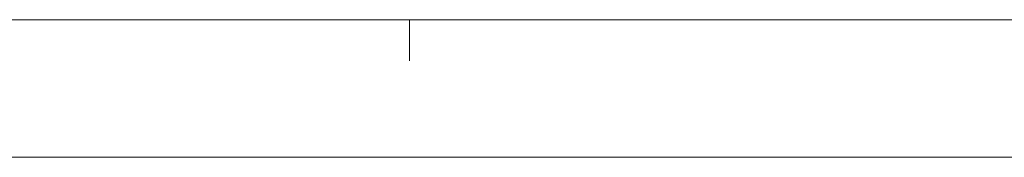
# Model space of a CAD drawing. Header units: millimetres. Extents: x -119 to 301, y 404 to 701.
# Tile 2 of 4: x 62 to 134, y 404 to 414. Entities that reach past the tile are written whole.
import ezdxf

# ---------------------------------------------------------------- set-up
doc = ezdxf.new("R2010")
doc.units = ezdxf.units.MM
doc.header["$LTSCALE"] = 23.1
doc.layers.get('0').update_dxf_attribs({"linetype": 'CONTINUOUS'})

msp = doc.modelspace()

# ---------------------------------------------------------------- linework, layer by layer
at = {"color": 7, "linetype": 'Continuous', "lineweight": 13}
for p, q in [((290.7134433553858, 413.5711189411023), (-109.2865566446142, 413.5711189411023)), ((90.71344335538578, 413.5711189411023), (90.71344335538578, 410.5711189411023)), ((-119.2865566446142, 403.5711189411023), (300.7134433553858, 403.5711189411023))]:
    msp.add_line(p, q, dxfattribs=at)

doc.saveas('drawing.dxf')
